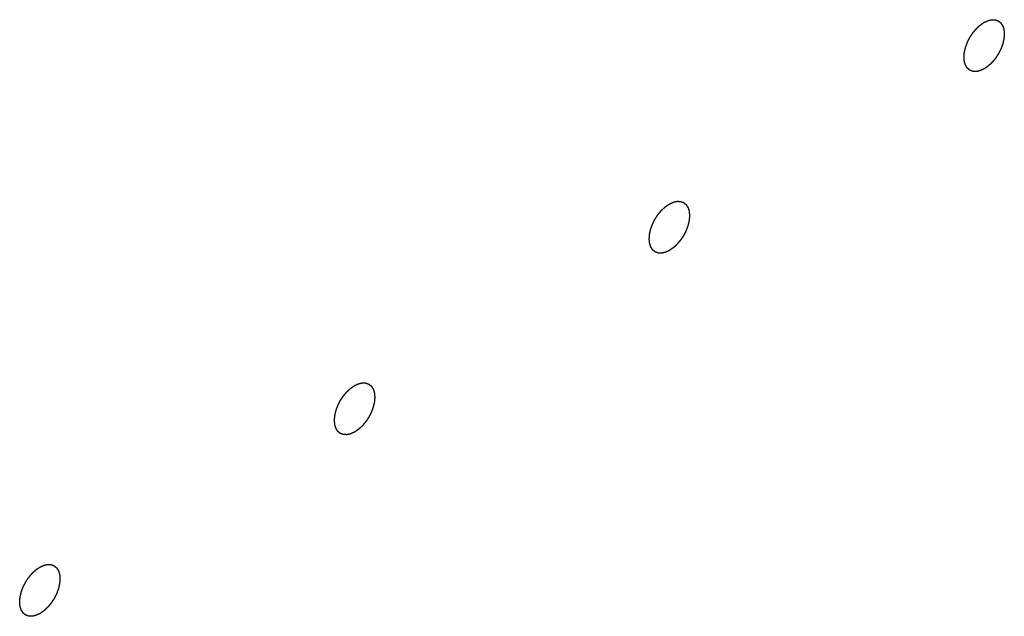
# Model space of a CAD drawing. Header units: inches. Extents: x 5 to 265, y 5 to 171.
# Tile 56 of 212: x 204.856 to 205.409, y 72.644 to 72.979. Entities that reach past the tile are written whole.
import ezdxf

# ---------------------------------------------------------------- set-up
doc = ezdxf.new("R2010")
doc.units = ezdxf.units.IN
doc.header["$LTSCALE"] = 14.96
doc.header["$MEASUREMENT"] = 0
doc.linetypes.add('HIDDEN', pattern=[0.2, 0.1, -0.1])
doc.layers.add('08_ALL_COSMETICS', color=7, linetype='CONTINUOUS')

msp = doc.modelspace()

# ---------------------------------------------------------------- linework, layer by layer
at = {"layer": '08_ALL_COSMETICS', "color": 7, "linetype": 'HIDDEN'}
for points in [[(205.39783, 72.97774), (205.39819, 72.97791), (205.39874, 72.97816), (205.39938, 72.97847), (205.39975, 72.97863), (205.40003, 72.97878), (205.40029, 72.97882), (205.40064, 72.97891), (205.40108, 72.979), (205.40152, 72.97911), (205.40187, 72.97918), (205.40214, 72.97927), (205.40238, 72.97923), (205.40271, 72.97923), (205.40311, 72.97921), (205.40352, 72.9792), (205.40384, 72.97918), (205.40409, 72.97919), (205.4043, 72.97909), (205.4046, 72.97899), (205.40496, 72.97885), (205.40532, 72.97872), (205.40561, 72.97861), (205.40584, 72.97855), (205.406, 72.97838), (205.40624, 72.9782), (205.40653, 72.97795), (205.40682, 72.97771), (205.40705, 72.97751), (205.40724, 72.97739), (205.40735, 72.97716), (205.40753, 72.9769), (205.40775, 72.97655), (205.40797, 72.97621), (205.40814, 72.97593), (205.40829, 72.97574), (205.40835, 72.97547), (205.40846, 72.97513), (205.40859, 72.97469), (205.40873, 72.97427), (205.40883, 72.97392), (205.40893, 72.97368), (205.40894, 72.97335), (205.40898, 72.97295), (205.40903, 72.97244), (205.40908, 72.97193), (205.40911, 72.97151), (205.40916, 72.97122), (205.40911, 72.97088), (205.40908, 72.97043), (205.40903, 72.96988), (205.40899, 72.96933), (205.40895, 72.96888), (205.40894, 72.96855), (205.40884, 72.9682), (205.40874, 72.96773), (205.40861, 72.96714), (205.40844, 72.96644), (205.40831, 72.96574), (205.40802, 72.96503), (205.40777, 72.96431), (205.4075, 72.9636), (205.40728, 72.96289), (205.40689, 72.96218), (205.40654, 72.96147), (205.40618, 72.96077), (205.40585, 72.96004), (205.40539, 72.95941), (205.40498, 72.95875), (205.40454, 72.95811), (205.40414, 72.95744), (205.40363, 72.95688), (205.40315, 72.95629), (205.40266, 72.95572), (205.40219, 72.9551), (205.40164, 72.95464), (205.40112, 72.95414), (205.40068, 72.95373), (205.40032, 72.95341), (205.40007, 72.95315), (205.39978, 72.95297), (205.39941, 72.95271), (205.39876, 72.95226), (205.3982, 72.95187), (205.39783, 72.95161)], [(205.39783, 72.95161), (205.39746, 72.95144), (205.39691, 72.95119), (205.39627, 72.95089), (205.3959, 72.95073), (205.39563, 72.95057), (205.39536, 72.95054), (205.39501, 72.95045), (205.39457, 72.95035), (205.39413, 72.95025), (205.39378, 72.95018), (205.39351, 72.95009), (205.39327, 72.95012), (205.39294, 72.95013), (205.39254, 72.95015), (205.39213, 72.95016), (205.39181, 72.95018), (205.39156, 72.95016), (205.39135, 72.95027), (205.39106, 72.95037), (205.3907, 72.9505), (205.39033, 72.95063), (205.39005, 72.95075), (205.38981, 72.9508), (205.38965, 72.95097), (205.38942, 72.95116), (205.38913, 72.9514), (205.38883, 72.95164), (205.3886, 72.95184), (205.38841, 72.95197), (205.3883, 72.95219), (205.38812, 72.95246), (205.3879, 72.95281), (205.38768, 72.95315), (205.38752, 72.95343), (205.38737, 72.95361), (205.3873, 72.95389), (205.38719, 72.95423), (205.38706, 72.95466), (205.38692, 72.95509), (205.38682, 72.95544), (205.38672, 72.95568), (205.38671, 72.956), (205.38667, 72.95641), (205.38663, 72.95692), (205.38657, 72.95743), (205.38654, 72.95784), (205.3865, 72.95814), (205.38654, 72.95848), (205.38657, 72.95892), (205.38662, 72.95948), (205.38666, 72.96003), (205.3867, 72.96048), (205.38671, 72.9608), (205.38681, 72.96116), (205.38691, 72.96163), (205.38705, 72.96221), (205.38721, 72.96292), (205.38734, 72.96361), (205.38763, 72.96433), (205.38788, 72.96504), (205.38815, 72.96575), (205.38837, 72.96647), (205.38877, 72.96717), (205.38911, 72.96788), (205.38948, 72.96858), (205.38981, 72.96931), (205.39026, 72.96994), (205.39068, 72.9706), (205.39111, 72.97124), (205.39151, 72.97192), (205.39202, 72.97248), (205.3925, 72.97307), (205.393, 72.97364), (205.39347, 72.97425), (205.39401, 72.97471), (205.39453, 72.97521), (205.39497, 72.97562), (205.39533, 72.97594), (205.39559, 72.97621), (205.39587, 72.97638), (205.39624, 72.97665), (205.39689, 72.97709), (205.39745, 72.97748), (205.39783, 72.97774)], [(205.22105, 72.84955), (205.22068, 72.84938), (205.22013, 72.84913), (205.21949, 72.84883), (205.21913, 72.84867), (205.21885, 72.84851), (205.21859, 72.84848), (205.21824, 72.84839), (205.2178, 72.84829), (205.21735, 72.84819), (205.217, 72.84812), (205.21673, 72.84803), (205.2165, 72.84806), (205.21617, 72.84807), (205.21576, 72.84809), (205.21536, 72.8481), (205.21503, 72.84812), (205.21478, 72.8481), (205.21457, 72.84821), (205.21428, 72.8483), (205.21392, 72.84844), (205.21356, 72.84857), (205.21327, 72.84869), (205.21304, 72.84874), (205.21288, 72.84891), (205.21264, 72.8491), (205.21235, 72.84934), (205.21206, 72.84958), (205.21183, 72.84978), (205.21164, 72.8499), (205.21152, 72.85013), (205.21134, 72.8504), (205.21113, 72.85075), (205.21091, 72.85108), (205.21074, 72.85136), (205.21059, 72.85155), (205.21053, 72.85183), (205.21041, 72.85217), (205.21028, 72.8526), (205.21015, 72.85303), (205.21004, 72.85338), (205.20994, 72.85362), (205.20994, 72.85394), (205.20989, 72.85435), (205.20985, 72.85486), (205.2098, 72.85537), (205.20977, 72.85578), (205.20972, 72.85608), (205.20977, 72.85642), (205.2098, 72.85686), (205.20985, 72.85742), (205.20989, 72.85797), (205.20993, 72.85842), (205.20994, 72.85874), (205.21004, 72.8591), (205.21014, 72.85957), (205.21027, 72.86015), (205.21044, 72.86085), (205.21056, 72.86155), (205.21086, 72.86227), (205.2111, 72.86298), (205.21138, 72.86369), (205.2116, 72.86441), (205.21199, 72.86511), (205.21233, 72.86582), (205.2127, 72.86652), (205.21303, 72.86725), (205.21348, 72.86788), (205.2139, 72.86854), (205.21433, 72.86918), (205.21474, 72.86986), (205.21525, 72.87042), (205.21573, 72.87101), (205.21622, 72.87158), (205.21669, 72.87219), (205.21723, 72.87265), (205.21776, 72.87315), (205.2182, 72.87356), (205.21855, 72.87388), (205.21881, 72.87415), (205.21909, 72.87432), (205.21947, 72.87459), (205.22012, 72.87503), (205.22068, 72.87542), (205.22105, 72.87568)], [(205.22105, 72.87568), (205.22142, 72.87585), (205.22197, 72.8761), (205.22261, 72.87641), (205.22297, 72.87657), (205.22325, 72.87672), (205.22351, 72.87676), (205.22386, 72.87684), (205.2243, 72.87694), (205.22475, 72.87705), (205.2251, 72.87712), (205.22537, 72.8772), (205.2256, 72.87717), (205.22593, 72.87717), (205.22634, 72.87715), (205.22674, 72.87714), (205.22707, 72.87712), (205.22732, 72.87713), (205.22753, 72.87703), (205.22782, 72.87693), (205.22818, 72.87679), (205.22854, 72.87666), (205.22883, 72.87655), (205.22906, 72.87649), (205.22922, 72.87632), (205.22946, 72.87614), (205.22975, 72.87589), (205.23004, 72.87565), (205.23027, 72.87545), (205.23046, 72.87533), (205.23058, 72.8751), (205.23076, 72.87484), (205.23097, 72.87449), (205.23119, 72.87415), (205.23136, 72.87387), (205.23151, 72.87368), (205.23157, 72.87341), (205.23169, 72.87307), (205.23182, 72.87263), (205.23195, 72.87221), (205.23206, 72.87186), (205.23216, 72.87162), (205.23216, 72.87129), (205.23221, 72.87089), (205.23225, 72.87037), (205.2323, 72.86987), (205.23233, 72.86945), (205.23238, 72.86916), (205.23233, 72.86881), (205.2323, 72.86837), (205.23225, 72.86782), (205.23221, 72.86726), (205.23217, 72.86682), (205.23216, 72.86649), (205.23206, 72.86613), (205.23196, 72.86567), (205.23183, 72.86508), (205.23166, 72.86438), (205.23154, 72.86368), (205.23124, 72.86296), (205.231, 72.86225), (205.23072, 72.86154), (205.2305, 72.86083), (205.23011, 72.86012), (205.22977, 72.85941), (205.2294, 72.85871), (205.22907, 72.85798), (205.22862, 72.85735), (205.2282, 72.85669), (205.22777, 72.85605), (205.22736, 72.85537), (205.22685, 72.85482), (205.22637, 72.85423), (205.22588, 72.85366), (205.22541, 72.85304), (205.22487, 72.85258), (205.22434, 72.85208), (205.2239, 72.85167), (205.22355, 72.85135), (205.22329, 72.85109), (205.22301, 72.85091), (205.22263, 72.85065), (205.22198, 72.8502), (205.22142, 72.84981), (205.22105, 72.84955)], [(205.04427, 72.77362), (205.04464, 72.77379), (205.04519, 72.77404), (205.04583, 72.77435), (205.0462, 72.77451), (205.04647, 72.77466), (205.04673, 72.7747), (205.04709, 72.77478), (205.04753, 72.77488), (205.04797, 72.77499), (205.04832, 72.77506), (205.04859, 72.77514), (205.04883, 72.77511), (205.04915, 72.77511), (205.04956, 72.77509), (205.04997, 72.77508), (205.05029, 72.77506), (205.05054, 72.77507), (205.05075, 72.77497), (205.05104, 72.77487), (205.0514, 72.77473), (205.05177, 72.7746), (205.05205, 72.77449), (205.05229, 72.77443), (205.05245, 72.77426), (205.05268, 72.77408), (205.05297, 72.77383), (205.05327, 72.77359), (205.0535, 72.77339), (205.05369, 72.77327), (205.0538, 72.77304), (205.05398, 72.77277), (205.0542, 72.77243), (205.05442, 72.77209), (205.05458, 72.77181), (205.05473, 72.77162), (205.0548, 72.77134), (205.05491, 72.77101), (205.05504, 72.77057), (205.05518, 72.77015), (205.05528, 72.7698), (205.05538, 72.76956), (205.05539, 72.76923), (205.05543, 72.76883), (205.05547, 72.76831), (205.05552, 72.7678), (205.05556, 72.76739), (205.0556, 72.7671), (205.05556, 72.76675), (205.05553, 72.76631), (205.05548, 72.76576), (205.05544, 72.7652), (205.0554, 72.76476), (205.05539, 72.76443), (205.05529, 72.76407), (205.05519, 72.76361), (205.05505, 72.76302), (205.05489, 72.76232), (205.05476, 72.76162), (205.05447, 72.7609), (205.05422, 72.76019), (205.05395, 72.75948), (205.05373, 72.75877), (205.05333, 72.75806), (205.05299, 72.75735), (205.05262, 72.75665), (205.05229, 72.75592), (205.05184, 72.75529), (205.05142, 72.75463), (205.05099, 72.75399), (205.05059, 72.75331), (205.05008, 72.75276), (205.0496, 72.75217), (205.0491, 72.75159), (205.04863, 72.75098), (205.04809, 72.75052), (205.04757, 72.75002), (205.04713, 72.74961), (205.04677, 72.74929), (205.04651, 72.74903), (205.04623, 72.74885), (205.04586, 72.74859), (205.04521, 72.74814), (205.04465, 72.74775), (205.04427, 72.74749)], [(205.04427, 72.74749), (205.04391, 72.74732), (205.04336, 72.74707), (205.04272, 72.74677), (205.04235, 72.7466), (205.04207, 72.74645), (205.04181, 72.74642), (205.04146, 72.74633), (205.04102, 72.74623), (205.04058, 72.74613), (205.04023, 72.74605), (205.03996, 72.74597), (205.03972, 72.746), (205.03939, 72.74601), (205.03899, 72.74603), (205.03858, 72.74604), (205.03826, 72.74606), (205.03801, 72.74604), (205.0378, 72.74615), (205.0375, 72.74624), (205.03714, 72.74638), (205.03678, 72.74651), (205.03649, 72.74662), (205.03626, 72.74668), (205.0361, 72.74685), (205.03586, 72.74704), (205.03557, 72.74728), (205.03528, 72.74752), (205.03505, 72.74772), (205.03486, 72.74784), (205.03475, 72.74807), (205.03457, 72.74834), (205.03435, 72.74868), (205.03413, 72.74902), (205.03396, 72.7493), (205.03381, 72.74949), (205.03375, 72.74977), (205.03364, 72.75011), (205.03351, 72.75054), (205.03337, 72.75097), (205.03327, 72.75132), (205.03317, 72.75156), (205.03316, 72.75188), (205.03312, 72.75228), (205.03307, 72.7528), (205.03302, 72.75331), (205.03299, 72.75372), (205.03294, 72.75402), (205.03299, 72.75436), (205.03302, 72.7548), (205.03307, 72.75536), (205.03311, 72.75591), (205.03315, 72.75635), (205.03316, 72.75668), (205.03326, 72.75704), (205.03336, 72.7575), (205.03349, 72.75809), (205.03366, 72.75879), (205.03379, 72.75949), (205.03408, 72.76021), (205.03433, 72.76092), (205.0346, 72.76163), (205.03482, 72.76235), (205.03521, 72.76305), (205.03556, 72.76376), (205.03592, 72.76446), (205.03625, 72.76519), (205.03671, 72.76582), (205.03712, 72.76648), (205.03756, 72.76712), (205.03796, 72.7678), (205.03847, 72.76835), (205.03895, 72.76895), (205.03944, 72.76952), (205.03991, 72.77013), (205.04046, 72.77059), (205.04098, 72.77109), (205.04142, 72.7715), (205.04177, 72.77182), (205.04203, 72.77209), (205.04232, 72.77226), (205.04269, 72.77253), (205.04334, 72.77297), (205.0439, 72.77336), (205.04427, 72.77362)], [(204.8675, 72.64543), (204.86713, 72.64526), (204.86658, 72.64501), (204.86594, 72.64471), (204.86558, 72.64454), (204.8653, 72.64439), (204.86504, 72.64436), (204.86468, 72.64427), (204.86424, 72.64417), (204.8638, 72.64407), (204.86345, 72.64399), (204.86318, 72.64391), (204.86294, 72.64394), (204.86262, 72.64395), (204.86221, 72.64397), (204.8618, 72.64397), (204.86148, 72.644), (204.86123, 72.64398), (204.86102, 72.64408), (204.86073, 72.64418), (204.86037, 72.64432), (204.86, 72.64445), (204.85972, 72.64456), (204.85949, 72.64462), (204.85933, 72.64479), (204.85909, 72.64497), (204.8588, 72.64522), (204.8585, 72.64546), (204.85828, 72.64566), (204.85808, 72.64578), (204.85797, 72.64601), (204.85779, 72.64628), (204.85758, 72.64662), (204.85736, 72.64696), (204.85719, 72.64724), (204.85704, 72.64743), (204.85698, 72.64771), (204.85686, 72.64804), (204.85673, 72.64848), (204.85659, 72.6489), (204.85649, 72.64926), (204.85639, 72.6495), (204.85638, 72.64982), (204.85634, 72.65022), (204.8563, 72.65074), (204.85625, 72.65125), (204.85622, 72.65166), (204.85617, 72.65196), (204.85622, 72.6523), (204.85624, 72.65274), (204.85629, 72.65329), (204.85633, 72.65385), (204.85638, 72.65429), (204.85638, 72.65462), (204.85648, 72.65498), (204.85658, 72.65544), (204.85672, 72.65603), (204.85689, 72.65673), (204.85701, 72.65743), (204.85731, 72.65815), (204.85755, 72.65886), (204.85782, 72.65957), (204.85805, 72.66029), (204.85844, 72.66099), (204.85878, 72.6617), (204.85915, 72.6624), (204.85948, 72.66313), (204.85993, 72.66376), (204.86035, 72.66442), (204.86078, 72.66506), (204.86119, 72.66574), (204.8617, 72.66629), (204.86218, 72.66688), (204.86267, 72.66746), (204.86314, 72.66807), (204.86368, 72.66853), (204.86421, 72.66903), (204.86465, 72.66944), (204.865, 72.66976), (204.86526, 72.67002), (204.86554, 72.6702), (204.86591, 72.67046), (204.86657, 72.67091), (204.86713, 72.6713), (204.8675, 72.67156)], [(204.8675, 72.67156), (204.86786, 72.67173), (204.86841, 72.67198), (204.86906, 72.67228), (204.86942, 72.67245), (204.8697, 72.6726), (204.86996, 72.67263), (204.87031, 72.67272), (204.87075, 72.67282), (204.87119, 72.67292), (204.87154, 72.673), (204.87182, 72.67308), (204.87205, 72.67305), (204.87238, 72.67304), (204.87278, 72.67302), (204.87319, 72.67301), (204.87351, 72.67299), (204.87377, 72.67301), (204.87397, 72.67291), (204.87427, 72.67281), (204.87463, 72.67267), (204.87499, 72.67254), (204.87528, 72.67243), (204.87551, 72.67237), (204.87567, 72.6722), (204.87591, 72.67202), (204.8762, 72.67177), (204.87649, 72.67153), (204.87672, 72.67133), (204.87691, 72.67121), (204.87703, 72.67098), (204.87721, 72.67071), (204.87742, 72.67037), (204.87764, 72.67003), (204.87781, 72.66975), (204.87796, 72.66956), (204.87802, 72.66928), (204.87813, 72.66895), (204.87826, 72.66851), (204.8784, 72.66808), (204.8785, 72.66773), (204.8786, 72.66749), (204.87861, 72.66717), (204.87866, 72.66677), (204.8787, 72.66625), (204.87875, 72.66574), (204.87878, 72.66533), (204.87883, 72.66503), (204.87878, 72.66469), (204.87875, 72.66425), (204.8787, 72.6637), (204.87866, 72.66314), (204.87862, 72.6627), (204.87861, 72.66237), (204.87851, 72.66201), (204.87841, 72.66155), (204.87828, 72.66096), (204.87811, 72.66026), (204.87799, 72.65956), (204.87769, 72.65884), (204.87744, 72.65813), (204.87717, 72.65742), (204.87695, 72.6567), (204.87656, 72.656), (204.87621, 72.65529), (204.87585, 72.65459), (204.87552, 72.65386), (204.87507, 72.65323), (204.87465, 72.65257), (204.87421, 72.65193), (204.87381, 72.65125), (204.8733, 72.6507), (204.87282, 72.6501), (204.87233, 72.64953), (204.87186, 72.64892), (204.87131, 72.64846), (204.87079, 72.64796), (204.87035, 72.64755), (204.87, 72.64723), (204.86974, 72.64696), (204.86945, 72.64679), (204.86908, 72.64653), (204.86843, 72.64608), (204.86787, 72.64569), (204.8675, 72.64543)]]:
    msp.add_open_spline(points, degree=3, knots=[0, 0, 0, 0, 0.03125, 0.046875, 0.054688, 0.0625, 0.070312, 0.078125, 0.09375, 0.109375, 0.117188, 0.125, 0.132812, 0.140625, 0.15625, 0.171875, 0.179688, 0.1875, 0.195312, 0.203125, 0.21875, 0.234375, 0.242188, 0.25, 0.257812, 0.265625, 0.28125, 0.296875, 0.304688, 0.3125, 0.320312, 0.328125, 0.34375, 0.359375, 0.367188, 0.375, 0.382812, 0.390625, 0.40625, 0.421875, 0.429688, 0.4375, 0.445312, 0.453125, 0.46875, 0.484375, 0.492188, 0.5, 0.507812, 0.515625, 0.53125, 0.546875, 0.554688, 0.5625, 0.570312, 0.578125, 0.59375, 0.609375, 0.625, 0.640625, 0.65625, 0.671875, 0.6875, 0.703125, 0.71875, 0.734375, 0.75, 0.765625, 0.78125, 0.796875, 0.8125, 0.828125, 0.84375, 0.859375, 0.875, 0.890625, 0.90625, 0.921875, 0.929688, 0.9375, 0.945312, 0.953125, 0.96875, 1, 1, 1, 1], dxfattribs=at)

doc.saveas('drawing.dxf')
